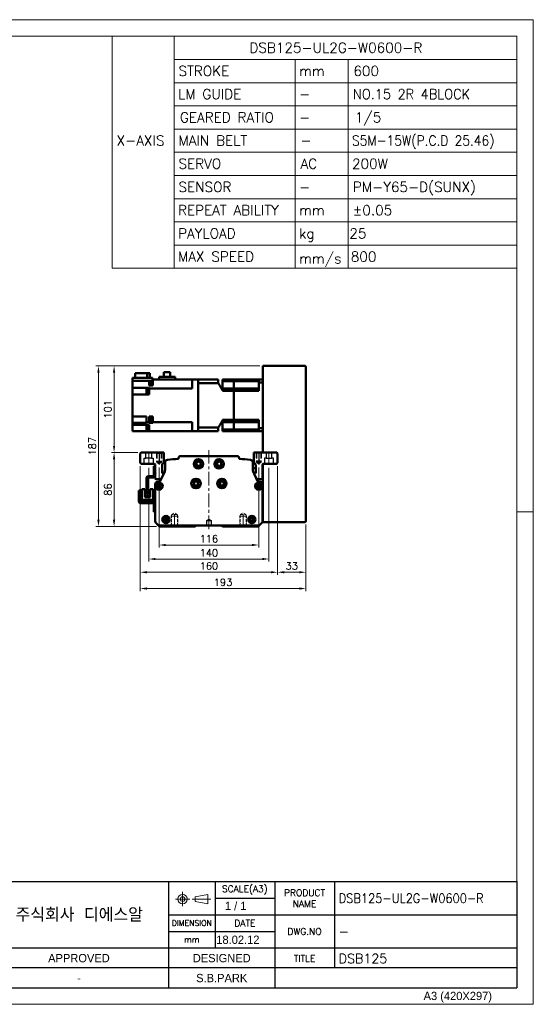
# Model space of a CAD drawing. Header units: millimetres. Extents: x 46891 to 50168, y 6223 to 9676.
# Tile 5 of 5: x 49570 to 50168, y 8529 to 9676. Entities that reach past the tile are written whole.
import ezdxf
from ezdxf.enums import TextEntityAlignment as Align

# ---------------------------------------------------------------- set-up
doc = ezdxf.new("R2010")
doc.units = ezdxf.units.MM
doc.header["$LTSCALE"] = 0.5
for name, pattern in [('CENTER', [50.8, 31.75, -6.35, 6.35, -6.35]), ('HIDDEN', [9.525, 6.35, -3.175]), ('HIDDENX2', [19.05, 12.7, -6.35])]:
    doc.linetypes.add(name, pattern=pattern)
doc.layers.get('0').update_dxf_attribs({"lineweight": 20})
for name, color, linetype, lineweight in [('1', 1, 'CENTER', 13), ('4', 4, 'Continuous', 13), ('외형선(ISO)', 7, 'Continuous', 50)]:
    doc.layers.add(name, color=color, linetype=linetype, lineweight=lineweight)
for name, color, linetype in [('2', 2, 'HIDDENX2'), ('3', 3, 'Continuous'), ('C', 1, 'CENTER')]:
    doc.layers.add(name, color=color, linetype=linetype)
doc.styles.add('ACISOGDT', font='amgdt.shx')
doc.styles.add('DSR TEXT', font='romans.shx', dxfattribs={"bigfont": 'whgtxt.shx'})
doc.styles.get("Standard").update_dxf_attribs({"font": 'romans.shx', "bigfont": 'whgtxt.shx'})
doc.dimstyles.new('DSR', dxfattribs={"dimscale": 2, "dimtxt": 3, "dimasz": 3, "dimexe": 0.5, "dimexo": 0.5, "dimgap": 0.5, "dimtad": 1, "dimdsep": 46, "dimtxsty": 'Standard', "dimcen": 2.5, "dimclrd": 4, "dimclre": 4, "dimclrt": 2, "dimadec": 0, "dimazin": 2, "dimtfac": 1, "dimtmove": 0, "dimatfit": 3, "dimfxl": 0, "dimlwd": -1, "dimlwe": -1, "dimarcsym": 0})

# ---------------------------------------------------------------- blocks, each defined once
blk = doc.blocks.new('A$C13F00394')
for p, q in [((109.11, 28.14), (105.34, 27.43)), ((105.34, 27.43), (105.34, 26.01)), ((109.11, 25.3), (109.11, 28.14)), ((-202.34, 25.67), (-191.42, 25.67)), ((-202.34, 25.3), (-191.42, 25.3)), ((105.34, 26.01), (109.11, 25.3))]:
    blk.add_line(p, q)
for radius in [1.42, 0.71]:
    blk.add_circle((101.56, 26.76), radius)
at = {"layer": '1'}
for p, q in [((103.69, 26.76), (99.44, 26.76)), ((101.56, 28.89), (101.56, 24.63)), ((104.41, 26.76), (110.04, 26.76))]:
    blk.add_line(p, q, dxfattribs=at)
at = {"layer": '3'}
for p, q in [((0, 32), (-207.68, 32)), ((0, 32), (202.32, 32)), ((0, 32), (0, 0)), ((43.43, 32), (43.43, 0)), ((97.32, 32), (97.32, 12)), ((111.32, 32), (111.32, 12)), ((129.32, 32), (129.32, 0)), ((147.32, 32), (147.32, 6)), ((202.32, 32), (202.32, 0)), ((0, 28), (25, 24)), ((43.43, 28), (0, 28)), ((25, 28), (25, 0)), ((34.7, 28), (34.7, 0)), ((111.32, 27), (129.32, 27)), ((43.43, 24), (0, 24)), ((97.32, 22), (202.32, 22)), ((43.43, 20), (0, 20)), ((43.43, 16), (0, 16)), ((97.32, 17), (129.32, 17)), ((0, 12), (129.32, 12)), ((97.32, 12), (97.32, 0)), ((129.32, 12), (202.32, 12)), ((43.43, 8), (0, 8)), ((97.32, 6), (43.43, 6)), ((129.32, 6), (97.32, 6)), ((202.32, 6), (129.32, 6)), ((43.43, 4), (0, 4)), ((0, 0), (202.32, 0))]:
    blk.add_line(p, q, dxfattribs=at)
at = {"color": 0, "style": 'DSR TEXT'}
for s, height, p in [('조립 치수 허용차', 2, (11.97, 29.02)), ('등급', 1.5, (20.77, 25.52)), ('정밀급', 1.5, (27.18, 25.37)), ('보통급', 1.3, (36.41, 25.38)), ('치수 구분', 1.5, (0.69, 24.78)), (' 0.5 초과 6 이하', 1.6, (0.56, 21.19)), (' 6 초과 30 이하', 1.6, (0.49, 17.19)), (' 30 초과 120 이하', 1.6, (0.49, 13.19)), (' 120 초과 315 이하', 1.6, (0.49, 9.19)), (' 315 초과 1000 이하', 1.6, (0.49, 5.19)), (' 1000 초과 2000 이하', 1.6, (0.49, 1.19))]:
    blk.add_text(s, height=height, dxfattribs=at).set_placement(p)
at = {"color": 7, "style": 'ACISOGDT'}
for s, p in [('APPROVED', (70.28, 8.93)), ('DESIGNED', (113.35, 8.93))]:
    blk.add_text(s, height=2.5, dxfattribs=at).set_placement(p, align=Align.MIDDLE_CENTER)
at = {"color": 7, "attachment_point": 5, "style": 'DSR TEXT'}
for s, insert, char_height in [('SCALE(A3)', (120.32, 29.5), 2), ('PRODUCT\\PNAME', (138.32, 27), 2), ('주식회사 디에스알', (70.37, 22), 4.2), ('DIMENSION', (104.32, 19.5), 1.7), ('DATE', (120.32, 19.5), 2), ('DWG.NO', (138.32, 17), 2), ('mm', (104.32, 14.5), 1.8), ('TITLE', (138.32, 8.83), 2)]:
    blk.add_mtext(s, dxfattribs=dict(at, insert=insert, char_height=char_height))
at = {"color": 0, "char_height": 1.6, "attachment_point": 5, "style": 'DSR TEXT'}
for s, insert in [('%%P0.05', (29.85, 22)), ('%%P0.1', (39.07, 22)), ('%%P0.1', (29.85, 18)), ('%%P0.2', (39.07, 18)), ('%%P0.15', (29.85, 14)), ('%%P0.3', (39.07, 14)), ('%%P0.2', (29.85, 10)), ('%%P0.5', (39.07, 10)), ('%%P0.3', (29.85, 6)), ('%%P0.8', (39.07, 6)), ('%%P0.5', (29.85, 2)), ('%%P1.2', (39.07, 2))]:
    blk.add_mtext(s, dxfattribs=dict(at, insert=insert))
at = {"layer": '4', "color": 0, "style": 'DSR TEXT'}
blk.add_text('NOTE', height=3, dxfattribs=at).set_placement((-202.39, 26.38))
blk = doc.blocks.new('A$C1C1952E1')
for p, q in [((293, 292), (293, 222)), ((311.67, 292), (311.67, 222)), ((311.67, 285), (415, 285)), ((348.18, 285), (348.18, 222)), ((364.13, 285), (364.13, 222)), ((311.67, 278), (415, 278)), ((311.67, 271), (415, 271)), ((311.67, 264), (415, 264)), ((311.67, 257), (415, 257)), ((311.67, 250), (415, 250)), ((311.67, 243), (415, 243)), ((311.67, 236), (415, 236)), ((311.67, 229), (415, 229)), ((293, 222), (415, 222))]:
    blk.add_line(p, q)
at = {"color": 1}
blk.add_lwpolyline([(0, 0), (420, 0), (420, 297), (0, 297)], close=True, dxfattribs=at)
at = {"color": 3}
blk.add_lwpolyline([(5, 5), (415, 5), (415, 292), (5, 292)], close=True, dxfattribs=at)
at = {"color": 7, "style": 'ACISOGDT'}
blk.add_text('A3 (420X297)', height=2.5, dxfattribs=at).set_placement((386.91, 1.28))
blk = doc.blocks.new('t8')
at = {"color": 2, "linetype": 'HIDDEN'}
for p, q in [((-4, 0), (-4, -12)), ((-3.4, -0.6), (-4, 0)), ((3.4, -0.6), (4, 0)), ((4, 0), (4, -12)), ((-3.4, -0.6), (3.4, -0.6)), ((-3.4, -0.6), (-3.4, -14)), ((3.4, -0.6), (3.4, -14)), ((-4, -12), (4, -12)), ((-4, -12), (-3.4, -13)), ((-3.4, -14), (3.4, -14)), ((-3.4, -14), (0, -16)), ((3.4, -14), (0, -16)), ((4, -12), (3.4, -13))]:
    blk.add_line(p, q, dxfattribs=at)
at = {"color": 1, "linetype": 'CENTER'}
blk.add_line((0, 1.4), (0, -17.1), dxfattribs=at)
blk = doc.blocks.new('*D96')
at = {"color": 1, "linetype": 'ByBlock'}
for p, q in [((49732.5, 9154.1), (49732.5, 9060.9)), ((49848.5, 9154.1), (49848.5, 9060.9)), ((49740.3, 9063.9), (49840.7, 9063.9))]:
    blk.add_line(p, q, dxfattribs=at)
at = {"color": 1}
for points in [[(49740.3, 9065.2), (49740.3, 9062.6), (49732.5, 9063.9)], [(49840.7, 9065.2), (49840.7, 9062.6), (49848.5, 9063.9)]]:
    blk.add_solid(points, dxfattribs=at)
at = {"layer": 'Defpoints', "color": 0}
for p in [(49732.5, 9157.7), (49848.5, 9157.7), (49848.5, 9063.9)]:
    blk.add_point(p, dxfattribs=at)
at = {"color": 3, "insert": (49790.5, 9071.1), "char_height": 8.4, "attachment_point": 5, "style": 'DSR TEXT'}
blk.add_mtext('116', dxfattribs=at)
blk = doc.blocks.new('*D97')
at = {"color": 1, "linetype": 'ByBlock'}
for p, q in [((49720.5, 9153.9), (49720.5, 9044.6)), ((49860.5, 9153.9), (49860.5, 9044.6)), ((49728.3, 9047.6), (49852.7, 9047.6))]:
    blk.add_line(p, q, dxfattribs=at)
at = {"color": 1}
for points in [[(49728.3, 9048.9), (49728.3, 9046.3), (49720.5, 9047.6)], [(49852.7, 9048.9), (49852.7, 9046.3), (49860.5, 9047.6)]]:
    blk.add_solid(points, dxfattribs=at)
at = {"layer": 'Defpoints', "color": 0}
for p in [(49720.5, 9157.5), (49860.5, 9157.5), (49860.5, 9047.6)]:
    blk.add_point(p, dxfattribs=at)
at = {"color": 3, "insert": (49790.5, 9054.8), "char_height": 8.4, "attachment_point": 5, "style": 'DSR TEXT'}
blk.add_mtext('140', dxfattribs=at)
blk = doc.blocks.new('*D98')
at = {"color": 1, "linetype": 'ByBlock'}
for p, q in [((49710.5, 9155.9), (49710.5, 9029.2)), ((49870.5, 9155.9), (49870.5, 9029.2)), ((49718.3, 9032.2), (49862.7, 9032.2))]:
    blk.add_line(p, q, dxfattribs=at)
at = {"color": 1}
for points in [[(49718.3, 9033.5), (49718.3, 9030.9), (49710.5, 9032.2)], [(49862.7, 9033.5), (49862.7, 9030.9), (49870.5, 9032.2)]]:
    blk.add_solid(points, dxfattribs=at)
at = {"layer": 'Defpoints', "color": 0}
for p in [(49710.5, 9159.5), (49870.5, 9159.5), (49870.5, 9032.2)]:
    blk.add_point(p, dxfattribs=at)
at = {"color": 3, "insert": (49790.5, 9039.4), "char_height": 8.4, "attachment_point": 5, "style": 'DSR TEXT'}
blk.add_mtext('160', dxfattribs=at)
blk = doc.blocks.new('*D99')
at = {"color": 1, "linetype": 'ByBlock'}
for p, q in [((49870.5, 9155.9), (49870.5, 9029.2)), ((49903.5, 9087.9), (49903.5, 9029.2)), ((49878.3, 9032.2), (49895.7, 9032.2))]:
    blk.add_line(p, q, dxfattribs=at)
at = {"color": 1}
for points in [[(49878.3, 9033.5), (49878.3, 9030.9), (49870.5, 9032.2)], [(49895.7, 9033.5), (49895.7, 9030.9), (49903.5, 9032.2)]]:
    blk.add_solid(points, dxfattribs=at)
at = {"layer": 'Defpoints', "color": 0}
for p in [(49870.5, 9159.5), (49903.5, 9091.5), (49903.5, 9032.2)]:
    blk.add_point(p, dxfattribs=at)
at = {"color": 3, "insert": (49887, 9039.4), "char_height": 8.4, "attachment_point": 5, "style": 'DSR TEXT'}
blk.add_mtext('33', dxfattribs=at)
blk = doc.blocks.new('*D100')
at = {"color": 1, "linetype": 'ByBlock'}
for p, q in [((49710.5, 9155.9), (49710.5, 9010.2)), ((49903.5, 9087.9), (49903.5, 9010.2)), ((49718.3, 9013.2), (49895.7, 9013.2))]:
    blk.add_line(p, q, dxfattribs=at)
at = {"color": 1}
for points in [[(49718.3, 9014.5), (49718.3, 9011.9), (49710.5, 9013.2)], [(49895.7, 9014.5), (49895.7, 9011.9), (49903.5, 9013.2)]]:
    blk.add_solid(points, dxfattribs=at)
at = {"layer": 'Defpoints', "color": 0}
for p in [(49710.5, 9159.5), (49903.5, 9091.5), (49903.5, 9013.2)]:
    blk.add_point(p, dxfattribs=at)
at = {"color": 3, "insert": (49807, 9020.4), "char_height": 8.4, "attachment_point": 5, "style": 'DSR TEXT'}
blk.add_mtext('193', dxfattribs=at)
blk = doc.blocks.new('*D101')
at = {"color": 1, "linetype": 'ByBlock'}
for p, q in [((49707.9, 9171.5), (49677.1, 9171.5)), ((49680.1, 9163.7), (49680.1, 9093.3)), ((49729.4, 9085.5), (49677.1, 9085.5))]:
    blk.add_line(p, q, dxfattribs=at)
at = {"color": 1}
for points in [[(49678.8, 9163.7), (49681.4, 9163.7), (49680.1, 9171.5)], [(49678.8, 9093.3), (49681.4, 9093.3), (49680.1, 9085.5)]]:
    blk.add_solid(points, dxfattribs=at)
at = {"layer": 'Defpoints', "color": 0}
for p in [(49711.5, 9171.5), (49680.1, 9085.5), (49733, 9085.5)]:
    blk.add_point(p, dxfattribs=at)
at = {"color": 3, "insert": (49672.9, 9128.5), "char_height": 8.4, "attachment_point": 5, "rotation": 90, "style": 'DSR TEXT'}
blk.add_mtext('86', dxfattribs=at)
blk = doc.blocks.new('*D102')
at = {"color": 1, "linetype": 'ByBlock'}
for p, q in [((49849.9, 9272.5), (49677.1, 9272.5)), ((49680.1, 9179.3), (49680.1, 9264.7)), ((49707.9, 9171.5), (49677.1, 9171.5))]:
    blk.add_line(p, q, dxfattribs=at)
at = {"color": 1}
for points in [[(49678.8, 9264.7), (49681.4, 9264.7), (49680.1, 9272.5)], [(49678.8, 9179.3), (49681.4, 9179.3), (49680.1, 9171.5)]]:
    blk.add_solid(points, dxfattribs=at)
at = {"layer": 'Defpoints', "color": 0}
for p in [(49680.1, 9272.5), (49853.5, 9272.5), (49711.5, 9171.5)]:
    blk.add_point(p, dxfattribs=at)
at = {"color": 3, "insert": (49672.9, 9222), "char_height": 8.4, "attachment_point": 5, "rotation": 90, "style": 'DSR TEXT'}
blk.add_mtext('101', dxfattribs=at)
blk = doc.blocks.new('*D103')
at = {"color": 1, "linetype": 'ByBlock'}
for p, q in [((49849.9, 9272.5), (49658.9, 9272.5)), ((49661.9, 9264.7), (49661.9, 9093.3)), ((49729.4, 9085.5), (49658.9, 9085.5))]:
    blk.add_line(p, q, dxfattribs=at)
at = {"color": 1}
for points in [[(49660.6, 9264.7), (49663.2, 9264.7), (49661.9, 9272.5)], [(49660.6, 9093.3), (49663.2, 9093.3), (49661.9, 9085.5)]]:
    blk.add_solid(points, dxfattribs=at)
at = {"layer": 'Defpoints', "color": 0}
for p in [(49853.5, 9272.5), (49661.9, 9085.5), (49733, 9085.5)]:
    blk.add_point(p, dxfattribs=at)
at = {"color": 3, "insert": (49654.7, 9179), "char_height": 8.4, "attachment_point": 5, "rotation": 90, "style": 'DSR TEXT'}
blk.add_mtext('187', dxfattribs=at)

msp = doc.modelspace()

# ---------------------------------------------------------------- linework, layer by layer
at = {"color": 1}
msp.add_line((50168.29132, 9102.35402), (50148.98632, 9102.35402), dxfattribs=at)
at = {"layer": '1'}
for p, q in [((49790.49776, 9174.54427), (49790.49776, 9081.54427)), ((49720.49776, 9172.54427), (49720.49776, 9157.54427)), ((49860.49776, 9172.54427), (49860.49776, 9157.54427))]:
    msp.add_line(p, q, dxfattribs=at)
at = {"layer": '2'}
for p, q in [((49715.24776, 9158.54427), (49715.24776, 9165.04427)), ((49715.24776, 9165.04427), (49717.19776, 9165.04427)), ((49717.19776, 9165.04427), (49717.19776, 9171.54427)), ((49723.79776, 9165.04427), (49717.19776, 9165.04427)), ((49723.79776, 9171.54427), (49723.79776, 9165.04427)), ((49723.79776, 9165.04427), (49725.74776, 9165.04427)), ((49725.74776, 9165.04427), (49725.74776, 9158.54427)), ((49729.49776, 9171.54427), (49729.49776, 9161.54427)), ((49729.99776, 9171.04427), (49729.49776, 9171.54427)), ((49729.99776, 9171.04427), (49729.99776, 9160.04427)), ((49729.99776, 9171.04427), (49734.99776, 9171.04427)), ((49734.99776, 9171.04427), (49735.49776, 9171.54427)), ((49734.99776, 9171.04427), (49734.99776, 9160.04427)), ((49735.49776, 9171.54427), (49735.49776, 9161.54427)), ((49845.49776, 9171.54427), (49845.49776, 9161.54427)), ((49845.99776, 9171.04427), (49845.49776, 9171.54427)), ((49845.99776, 9171.04427), (49845.99776, 9160.04427)), ((49850.99776, 9171.04427), (49845.99776, 9171.04427)), ((49850.99776, 9171.04427), (49851.49776, 9171.54427)), ((49850.99776, 9171.04427), (49850.99776, 9160.04427)), ((49851.49776, 9171.54427), (49851.49776, 9161.54427)), ((49857.19776, 9165.04427), (49855.24776, 9165.04427)), ((49855.24776, 9165.04427), (49855.24776, 9158.54427)), ((49857.19776, 9171.54427), (49857.19776, 9165.04427)), ((49857.19776, 9165.04427), (49863.79776, 9165.04427)), ((49863.79776, 9165.04427), (49863.79776, 9171.54427)), ((49865.74776, 9165.04427), (49863.79776, 9165.04427)), ((49865.74776, 9158.54427), (49865.74776, 9165.04427)), ((49729.49776, 9161.54427), (49735.49776, 9161.54427)), ((49729.49776, 9161.54427), (49729.99776, 9160.67825)), ((49729.99776, 9160.04427), (49732.49776, 9158.6009)), ((49729.99776, 9160.04427), (49734.99776, 9160.04427)), ((49734.99776, 9160.04427), (49732.49776, 9158.6009)), ((49735.49776, 9161.54427), (49734.99776, 9160.67825)), ((49851.49776, 9161.54427), (49845.49776, 9161.54427)), ((49845.49776, 9161.54427), (49845.99776, 9160.67825)), ((49850.99776, 9160.04427), (49845.99776, 9160.04427)), ((49845.99776, 9160.04427), (49848.49776, 9158.6009)), ((49850.99776, 9160.04427), (49848.49776, 9158.6009)), ((49851.49776, 9161.54427), (49850.99776, 9160.67825)), ((49787.99776, 9092.54428), (49790.49776, 9094.04643)), ((49790.49776, 9094.04643), (49792.99776, 9092.54428)), ((49787.99776, 9086.54427), (49787.99776, 9092.54428)), ((49787.99776, 9092.54428), (49792.99776, 9092.54428)), ((49792.99776, 9086.54427), (49787.99776, 9086.54427)), ((49792.99776, 9092.54428), (49792.99776, 9086.54427))]:
    msp.add_line(p, q, dxfattribs=at)
at = {"layer": '3'}
for p in [(50148.98632, 8671.85252), (49367.8386, 8548.30052)]:
    msp.add_line(p, (50148.98632, 8548.30052), dxfattribs=at)
at = {"layer": 'C'}
for p, q in [((49732.49776, 9172.6956), (49732.49776, 9157.71602)), ((49848.49776, 9172.6956), (49848.49776, 9157.71602))]:
    msp.add_line(p, q, dxfattribs=at)
at = {"layer": '외형선(ISO)'}
for p, q in [((49853.49776, 9271.54427), (49853.49776, 9272.54427)), ((49902.49776, 9272.54427), (49853.49776, 9272.54427)), ((49853.49776, 9171.54427), (49853.49776, 9271.54427)), ((49903.49776, 9091.54427), (49903.49776, 9271.54427)), ((49701.39776, 9255.04427), (49701.39776, 9258.54427)), ((49701.39776, 9258.54427), (49724.89776, 9258.54427)), ((49701.39776, 9250.9843), (49701.39776, 9255.04427)), ((49724.89776, 9255.04427), (49701.39776, 9255.04427)), ((49718.62545, 9264.04427), (49704.79781, 9264.04427)), ((49704.79781, 9264.04427), (49704.79781, 9258.54427)), ((49718.62545, 9258.54427), (49718.62545, 9264.04427)), ((49721.5977, 9264.04427), (49718.62545, 9264.04427)), ((49720.89776, 9255.04427), (49720.89776, 9250.9843)), ((49721.5977, 9264.04427), (49721.5977, 9258.54427)), ((49722.69776, 9250.82919), (49722.69776, 9255.04427)), ((49724.69776, 9250.67919), (49724.69776, 9255.04427)), ((49724.89776, 9258.54427), (49724.89776, 9255.04427)), ((49725.39776, 9256.57919), (49724.89776, 9256.57919)), ((49725.39776, 9256.57919), (49725.39776, 9256.54427)), ((49725.39776, 9250.9843), (49725.39776, 9256.54427)), ((49770.99776, 9256.54427), (49725.39776, 9256.54427)), ((49751.09776, 9259.94427), (49732.74776, 9259.94427)), ((49732.74776, 9256.54427), (49732.74776, 9259.94427)), ((49745.32276, 9265.34427), (49737.87276, 9265.34427)), ((49737.87276, 9265.34427), (49737.87276, 9259.94427)), ((49745.32276, 9259.94427), (49745.32276, 9265.34427)), ((49751.09776, 9259.94427), (49751.09776, 9256.54427)), ((49770.99776, 9252.04427), (49770.99776, 9256.54427)), ((49770.99776, 9256.54427), (49777.99776, 9256.54427)), ((49801.49776, 9256.54427), (49777.99776, 9256.54427)), ((49777.99776, 9256.54427), (49777.99776, 9256.5398)), ((49777.99776, 9256.5398), (49777.99776, 9252.24482)), ((49801.49776, 9256.54427), (49801.49776, 9252.23961)), ((49806.49776, 9256.54427), (49806.49776, 9254.83186)), ((49819.49776, 9256.54427), (49806.49776, 9256.54427)), ((49806.49776, 9246.29427), (49806.49776, 9254.83186)), ((49819.49776, 9254.83186), (49806.49776, 9254.83186)), ((49819.49776, 9254.83186), (49819.49776, 9256.54427)), ((49819.49776, 9256.54427), (49848.49776, 9256.54427)), ((49819.49776, 9256.54427), (49819.49776, 9254.83186)), ((49819.49776, 9251.29427), (49819.49776, 9254.83186)), ((49848.49776, 9254.83186), (49819.49776, 9254.83186)), ((49819.49776, 9251.29427), (49819.49776, 9254.83186)), ((49848.49776, 9256.54427), (49848.49776, 9253.00179)), ((49853.49776, 9256.54427), (49848.49776, 9256.54427)), ((49701.39776, 9250.9843), (49701.39776, 9247.05235)), ((49701.39776, 9242.54427), (49701.39776, 9247.05235)), ((49701.39776, 9247.05235), (49720.89776, 9247.05235)), ((49701.39776, 9242.54427), (49701.39776, 9239.04427)), ((49717.69776, 9240.04024), (49717.69776, 9245.64024)), ((49719.69776, 9245.64024), (49717.69776, 9245.64024)), ((49719.69776, 9239.89024), (49719.69776, 9245.79024)), ((49720.39776, 9245.79024), (49719.69776, 9245.79024)), ((49720.39776, 9239.84024), (49720.39776, 9245.84024)), ((49720.89776, 9245.84024), (49720.39776, 9245.84024)), ((49720.89776, 9249.54893), (49720.89776, 9250.9843)), ((49725.39776, 9249.54893), (49720.89776, 9249.54893)), ((49720.89776, 9247.05235), (49720.89776, 9246.50295)), ((49720.89776, 9246.10364), (49720.89776, 9246.50295)), ((49770.99776, 9246.10364), (49720.89776, 9246.10364)), ((49720.89776, 9246.10364), (49720.89776, 9239.04427)), ((49724.69776, 9250.82919), (49722.69776, 9250.82919)), ((49725.39776, 9250.67919), (49724.69776, 9250.67919)), ((49725.39776, 9250.9843), (49725.39776, 9249.54893)), ((49770.99776, 9252.04427), (49770.99776, 9246.10364)), ((49777.99776, 9252.24482), (49777.99776, 9252.23961)), ((49801.49776, 9252.23961), (49777.99776, 9252.23961)), ((49777.99776, 9200.84894), (49777.99776, 9252.23961)), ((49777.99776, 9252.04427), (49777.99776, 9201.04427)), ((49806.49776, 9246.29427), (49806.49776, 9243.581)), ((49819.49776, 9246.29427), (49806.49776, 9246.29427)), ((49819.49776, 9243.581), (49806.49776, 9243.581)), ((49819.49776, 9246.29427), (49819.49776, 9251.29427)), ((49819.49776, 9246.29427), (49819.49776, 9251.29427)), ((49819.49776, 9243.581), (49819.49776, 9246.29427)), ((49848.49776, 9246.29427), (49819.49776, 9246.29427)), ((49819.49776, 9246.29427), (49819.49776, 9243.581)), ((49819.49776, 9209.50755), (49819.49776, 9243.581)), ((49819.49776, 9243.581), (49848.49776, 9243.581)), ((49819.49776, 9209.50755), (49819.49776, 9243.581)), ((49848.49776, 9243.581), (49848.49776, 9253.00179)), ((49853.49776, 9253.00179), (49848.49776, 9253.00179)), ((49701.39776, 9213.74427), (49701.39776, 9239.04427)), ((49720.89776, 9239.04427), (49701.39776, 9239.04427)), ((49719.69776, 9240.04024), (49717.69776, 9240.04024)), ((49720.39776, 9239.89024), (49719.69776, 9239.89024)), ((49720.89776, 9239.84024), (49720.39776, 9239.84024)), ((49701.39776, 9213.74427), (49701.39776, 9210.24427)), ((49717.89776, 9213.74427), (49701.39776, 9213.74427)), ((49701.39776, 9206.26565), (49701.39776, 9210.24427)), ((49717.89776, 9213.74427), (49717.89776, 9206.98491)), ((49720.89776, 9206.98491), (49720.89776, 9213.74427)), ((49720.89776, 9213.74427), (49725.39776, 9213.74427)), ((49722.69776, 9207.08152), (49722.69776, 9212.68152)), ((49724.69776, 9212.68152), (49722.69776, 9212.68152)), ((49724.69776, 9206.93152), (49724.69776, 9212.83152)), ((49725.39776, 9212.83152), (49724.69776, 9212.83152)), ((49725.39776, 9210.33406), (49725.39776, 9213.74427)), ((49725.39776, 9210.33406), (49725.39776, 9209.42899)), ((49725.39776, 9206.98491), (49725.39776, 9209.42899)), ((49806.49776, 9209.50755), (49806.49776, 9206.79427)), ((49819.49776, 9209.50755), (49806.49776, 9209.50755)), ((49819.49776, 9206.79427), (49819.49776, 9209.50755)), ((49819.49776, 9209.50755), (49848.49776, 9209.50755)), ((49819.49776, 9209.50755), (49819.49776, 9206.79427)), ((49848.49776, 9200.08676), (49848.49776, 9209.50755)), ((49701.39776, 9206.26565), (49701.39776, 9204.04427)), ((49717.89776, 9206.26565), (49701.39776, 9206.26565)), ((49701.39776, 9204.04427), (49701.39776, 9200.54427)), ((49720.89776, 9204.04427), (49701.39776, 9204.04427)), ((49701.39776, 9196.54427), (49701.39776, 9200.54427)), ((49717.69776, 9197.25557), (49717.69776, 9202.85557)), ((49719.69776, 9202.85557), (49717.69776, 9202.85557)), ((49719.69776, 9197.25557), (49717.69776, 9197.25557)), ((49717.89776, 9206.98491), (49720.89776, 9206.98491)), ((49717.89776, 9206.5856), (49717.89776, 9206.98491)), ((49717.89776, 9206.5856), (49717.89776, 9206.26565)), ((49719.69776, 9197.10557), (49719.69776, 9203.00557)), ((49720.39776, 9203.00557), (49719.69776, 9203.00557)), ((49720.39776, 9197.10557), (49719.69776, 9197.10557)), ((49720.39776, 9197.05557), (49720.39776, 9203.05557)), ((49720.89776, 9203.05557), (49720.39776, 9203.05557)), ((49720.89776, 9197.05557), (49720.39776, 9197.05557)), ((49720.89776, 9206.98491), (49720.89776, 9206.5856)), ((49720.89776, 9206.26565), (49720.89776, 9206.5856)), ((49725.39776, 9206.26565), (49720.89776, 9206.26565)), ((49720.89776, 9204.04427), (49720.89776, 9202.10425)), ((49720.89776, 9196.54427), (49720.89776, 9202.10425)), ((49724.69776, 9207.08152), (49722.69776, 9207.08152)), ((49725.39776, 9206.93152), (49724.69776, 9206.93152)), ((49725.39776, 9206.5856), (49725.39776, 9206.98491)), ((49770.99776, 9206.98491), (49725.39776, 9206.98491)), ((49725.39776, 9206.5856), (49725.39776, 9206.26565)), ((49770.99776, 9206.98491), (49770.99776, 9201.04427)), ((49770.99776, 9196.54427), (49770.99776, 9201.04427)), ((49801.49776, 9200.84894), (49777.99776, 9200.84894)), ((49777.99776, 9200.84894), (49777.99776, 9200.84373)), ((49777.99776, 9200.84373), (49777.99776, 9196.54875)), ((49801.49776, 9200.84894), (49801.49776, 9196.54427)), ((49806.49776, 9206.79427), (49806.49776, 9198.25669)), ((49819.49776, 9206.79427), (49806.49776, 9206.79427)), ((49806.49776, 9198.25669), (49806.49776, 9196.54427)), ((49819.49776, 9198.25669), (49806.49776, 9198.25669)), ((49819.49776, 9201.79427), (49819.49776, 9206.79427)), ((49848.49776, 9206.79427), (49819.49776, 9206.79427)), ((49819.49776, 9201.79427), (49819.49776, 9206.79427)), ((49819.49776, 9198.25669), (49819.49776, 9201.79427)), ((49819.49776, 9198.25669), (49819.49776, 9201.79427)), ((49819.49776, 9196.54427), (49819.49776, 9198.25669)), ((49848.49776, 9198.25669), (49819.49776, 9198.25669)), ((49819.49776, 9198.25669), (49819.49776, 9196.54427)), ((49848.49776, 9200.08676), (49848.49776, 9196.54427)), ((49853.49776, 9200.08676), (49848.49776, 9200.08676)), ((49720.89776, 9196.54427), (49701.39776, 9196.54427)), ((49770.99776, 9196.54427), (49720.89776, 9196.54427)), ((49724.69776, 9196.50936), (49724.69776, 9196.54427)), ((49725.39776, 9196.50936), (49724.69776, 9196.50936)), ((49725.39776, 9196.54427), (49725.39776, 9196.50936)), ((49770.99776, 9196.54427), (49777.99776, 9196.54427)), ((49777.99776, 9196.54875), (49777.99776, 9196.54427)), ((49801.49776, 9196.54427), (49777.99776, 9196.54427)), ((49819.49776, 9196.54427), (49806.49776, 9196.54427)), ((49819.49776, 9196.54427), (49848.49776, 9196.54427)), ((49853.49776, 9196.54427), (49848.49776, 9196.54427)), ((49711.49776, 9171.54427), (49710.49776, 9170.54427)), ((49710.49776, 9170.54427), (49710.49776, 9159.54427)), ((49737.99776, 9171.54427), (49711.49776, 9171.54427)), ((49737.99776, 9160.07309), (49737.99776, 9171.54427)), ((49755.27035, 9165.54427), (49755.27035, 9164.75975)), ((49823.72517, 9167.54427), (49757.27035, 9167.54427)), ((49825.72517, 9164.75975), (49825.72517, 9165.54427)), ((49842.99776, 9171.54427), (49842.99776, 9160.07309)), ((49869.49776, 9171.54427), (49842.99776, 9171.54427)), ((49870.49776, 9170.54427), (49869.49776, 9171.54427)), ((49870.49776, 9159.54427), (49870.49776, 9170.54427)), ((49710.49776, 9159.54427), (49711.49776, 9158.54427)), ((49711.49776, 9158.54427), (49726.99776, 9158.54427)), ((49726.39776, 9155.54427), (49726.39776, 9144.14427)), ((49727.99776, 9155.54427), (49726.39776, 9155.54427)), ((49727.99776, 9157.54427), (49727.99776, 9151.04427)), ((49727.99776, 9151.04427), (49728.49776, 9150.54427)), ((49727.99776, 9150.04427), (49727.99776, 9151.04427)), ((49735.99776, 9148.04427), (49735.99776, 9156.07309)), ((49739.49776, 9160.20676), (49739.49776, 9151.64246)), ((49841.49776, 9151.64246), (49841.49776, 9160.20676)), ((49844.99776, 9153.54427), (49841.49776, 9153.54427)), ((49844.99776, 9156.07309), (49844.99776, 9148.04427)), ((49852.49776, 9150.54427), (49852.99776, 9151.04427)), ((49852.99776, 9151.04427), (49852.99776, 9157.54427)), ((49852.99776, 9156.54427), (49853.49776, 9156.54427)), ((49853.49776, 9091.54427), (49853.49776, 9158.4103)), ((49853.99776, 9158.54427), (49869.49776, 9158.54427)), ((49869.49776, 9158.54427), (49870.49776, 9159.54427)), ((49717.99776, 9122.54427), (49717.99776, 9142.04427)), ((49719.59776, 9142.04427), (49719.59776, 9122.54427)), ((49720.09776, 9144.14427), (49725.89776, 9144.14427)), ((49725.89776, 9142.54427), (49720.09776, 9142.54427)), ((49726.39776, 9144.14427), (49727.93736, 9144.14427)), ((49728.49776, 9150.54427), (49727.99776, 9150.04427)), ((49727.99776, 9150.04427), (49727.99776, 9149.04427)), ((49727.99776, 9149.04427), (49728.49776, 9148.54427)), ((49727.99776, 9148.04427), (49727.99776, 9149.04427)), ((49728.49776, 9148.54427), (49727.99776, 9148.04427)), ((49727.99776, 9148.04427), (49727.99776, 9147.04427)), ((49727.99776, 9147.04427), (49728.49776, 9146.54427)), ((49727.99776, 9146.04427), (49727.99776, 9147.04427)), ((49728.49776, 9146.54427), (49727.99776, 9146.04427)), ((49727.99776, 9146.04427), (49727.99776, 9141.54427)), ((49728.99776, 9140.54427), (49733.49776, 9140.54427)), ((49739.03756, 9149.54717), (49733.76589, 9138.12522)), ((49738.11314, 9147.54427), (49736.49776, 9147.54427)), ((49847.22963, 9138.12522), (49841.95796, 9149.54717)), ((49844.49776, 9147.54427), (49842.88237, 9147.54427)), ((49847.49776, 9140.54427), (49851.99776, 9140.54427)), ((49852.99776, 9150.04427), (49852.49776, 9150.54427)), ((49852.49776, 9148.54427), (49852.99776, 9149.04427)), ((49852.99776, 9148.04427), (49852.49776, 9148.54427)), ((49852.49776, 9146.54427), (49852.99776, 9147.04427)), ((49852.99776, 9146.04427), (49852.49776, 9146.54427)), ((49852.99776, 9149.04427), (49852.99776, 9150.04427)), ((49852.99776, 9147.04427), (49852.99776, 9148.04427)), ((49852.99776, 9141.54427), (49852.99776, 9146.04427)), ((49712.29779, 9129.04443), (49712.29777, 9116.64443)), ((49715.99779, 9129.04442), (49712.29779, 9129.04443)), ((49715.99777, 9119.64442), (49715.99779, 9129.04442)), ((49721.99779, 9129.04441), (49721.99777, 9119.64441)), ((49725.69779, 9129.0444), (49721.99779, 9129.04441)), ((49725.69777, 9116.6444), (49725.69779, 9129.0444)), ((49727.99776, 9134.54427), (49727.99776, 9091.78692)), ((49732.85793, 9137.54427), (49730.99776, 9137.54427)), ((49777.49776, 9136.97404), (49777.49776, 9134.11451)), ((49803.49776, 9136.97404), (49803.49776, 9134.11451)), ((49849.99776, 9137.54427), (49848.13759, 9137.54427)), ((49852.99776, 9091.78692), (49852.99776, 9134.54427)), ((49708.9978, 9124.54443), (49708.99778, 9114.54443)), ((49708.9978, 9124.54443), (49708.99781, 9127.54443)), ((49710.59781, 9127.54443), (49708.99781, 9127.54443)), ((49710.59778, 9114.64443), (49710.5978, 9124.54443)), ((49710.59781, 9127.54443), (49710.5978, 9124.54443)), ((49712.29776, 9114.14443), (49712.29777, 9116.64443)), ((49714.29777, 9116.64442), (49712.29777, 9116.64443)), ((49723.69777, 9116.6444), (49714.29777, 9116.64442)), ((49721.99777, 9120.34441), (49715.99777, 9120.34442)), ((49715.99777, 9119.64442), (49721.99777, 9119.64441)), ((49715.99778, 9120.64442), (49721.99778, 9120.64441)), ((49719.59776, 9122.54427), (49717.99776, 9122.54427)), ((49725.69777, 9116.6444), (49723.69777, 9116.6444)), ((49725.69777, 9116.6444), (49725.69776, 9114.1444)), ((49710.99778, 9112.54443), (49725.89778, 9112.5444)), ((49725.99778, 9114.1444), (49711.09778, 9114.14443)), ((49726.39778, 9112.0444), (49726.39776, 9105.5444)), ((49726.39776, 9102.5444), (49726.39776, 9105.5444)), ((49853.49776, 9109.54427), (49852.99776, 9109.54427)), ((49726.39776, 9102.5444), (49727.99776, 9102.5444)), ((49728.87644, 9089.6656), (49731.99776, 9086.54427)), ((49731.99776, 9086.54427), (49732.99776, 9085.54427)), ((49731.99776, 9086.54427), (49848.99776, 9086.54427)), ((49732.99776, 9085.54427), (49774.49776, 9085.54427)), ((49774.49776, 9085.54427), (49775.35131, 9086.39783)), ((49805.64421, 9086.39783), (49806.49776, 9085.54427)), ((49806.49776, 9085.54427), (49847.99776, 9085.54427)), ((49847.99776, 9085.54427), (49848.99776, 9086.54427)), ((49848.99776, 9086.54427), (49852.11908, 9089.6656)), ((49853.49776, 9090.54427), (49853.49776, 9091.54427)), ((49853.49776, 9090.54427), (49902.49776, 9090.54427))]:
    msp.add_line(p, q, dxfattribs=at)
for centre, radius in [((49778.49776, 9158.54427), 5.5), ((49802.49776, 9158.54427), 5.5), ((49778.49776, 9158.54427), 3.3), ((49778.49776, 9158.54427), 2.4585), ((49802.49776, 9158.54427), 3.3), ((49802.49776, 9158.54427), 2.4585), ((49775.49776, 9135.54427), 5.5), ((49805.49776, 9135.54427), 5.5), ((49732.49776, 9132.54427), 4.25), ((49732.49776, 9132.54427), 2.25), ((49775.49776, 9135.54427), 3.3), ((49775.49776, 9135.54427), 2.4585), ((49805.49776, 9135.54427), 3.3), ((49805.49776, 9135.54427), 2.4585), ((49848.49776, 9132.54427), 4.25), ((49848.49776, 9132.54427), 2.25), ((49740.49776, 9093.54427), 4.25), ((49740.49776, 9093.54427), 2.25), ((49840.49776, 9093.54427), 4.25), ((49840.49776, 9093.54427), 2.25)]:
    msp.add_circle(centre, radius, dxfattribs=at)
for centre, radius, start, end in [((49902.49776, 9271.54427), 1, 0, 90), ((49742.49776, 9160.20676), 3, 95.57599886, 180), ((49790.49776, 8668.54427), 497, 94.11817747, 95.57599887), ((49754.77035, 9164.75975), 0.5, 274.11817747, 0), ((49757.27035, 9165.54427), 2, 89.99999999, 180), ((49823.72517, 9165.54427), 2, 0, 89.99999999), ((49826.22517, 9164.75975), 0.5, 180, 265.88182237), ((49790.49776, 8668.54427), 497, 84.42400111, 85.88182251), ((49838.49776, 9160.20676), 3, 0, 84.42400111), ((49726.99776, 9157.54427), 1, 0, 90), ((49740.99776, 9156.07309), 5, 126.86989765, 180), ((49734.49776, 9151.64246), 5, 335.22485942, 0), ((49846.49776, 9151.64246), 5, 180, 204.77514056), ((49839.99776, 9156.07309), 5, 0, 53.13010235), ((49853.99776, 9157.54427), 1, 90, 180), ((49720.09776, 9142.04427), 2.1, 90, 180), ((49720.09776, 9142.04427), 0.5, 90, 180), ((49725.89776, 9144.64427), 0.5, 270, 0), ((49725.89776, 9144.64427), 2.1, 270, 346.225853), ((49725.89776, 9144.64427), 2.1, 346.225853, 0), ((49728.99776, 9141.54427), 1, 180, 270), ((49733.49776, 9137.54427), 3, 65.224808, 90), ((49736.49776, 9148.04427), 0.5, 180, 270), ((49844.49776, 9148.04427), 0.5, 270, 0), ((49847.49776, 9137.54427), 3, 90, 114.77508892), ((49851.99776, 9141.54427), 1, 270, 0), ((49730.99776, 9134.54427), 3, 89.99999999, 180), ((49732.49776, 9132.54427), 1.621, 36.95084612, 323.049153), ((49732.49776, 9132.54427), 1.5, 48.1896836, 311.81031516), ((49732.85793, 9138.54427), 1, 269.99999999, 335.22485942), ((49733.89776, 9134.10952), 0.6, 259.96251873, 324.85511283), ((49733.89776, 9130.97903), 0.6, 35.14488628, 100.03748038), ((49847.09776, 9134.10952), 0.6, 215.14488418, 280.03748038), ((49847.09776, 9130.97903), 0.6, 79.96251915, 144.85511722), ((49848.49776, 9132.54427), 1.621, 143.04915509, 216.95084916), ((49848.49776, 9132.54427), 1.621, 216.95084603, 143.049153), ((49848.13759, 9138.54427), 1, 204.77514056, 269.99999999), ((49848.49776, 9132.54427), 1.5, 228.1896836, 131.81031516), ((49849.99776, 9134.54427), 3, 0, 89.99999999), ((49710.99778, 9114.54443), 2, 179.99988906, 269.99988906), ((49711.09778, 9114.64443), 0.5, 179.99988906, 269.99988906), ((49725.89778, 9112.0444), 0.5, 359.99988906, 89.99988906), ((49725.99778, 9112.1444), 2, 0.24541394, 89.99988906), ((49740.49776, 9093.54427), 1.621, 129.96149723, 50.03850277), ((49740.49776, 9093.54427), 1.6, 134.4153086, 45.5846914), ((49739.02806, 9095.04427), 0.5, 328.99692459, 55.46537519), ((49741.96745, 9095.04427), 0.5, 124.53462897, 211.00307542), ((49840.49776, 9093.54427), 1.621, 129.96149723, 50.03850277), ((49840.49776, 9093.54427), 1.6, 134.4153086, 45.5846914), ((49839.02806, 9095.04427), 0.5, 328.99692459, 55.4653732), ((49841.96745, 9095.04427), 0.5, 124.53463096, 211.00307541), ((49730.99776, 9091.78692), 3, 180, 224.99999999), ((49775.70487, 9086.04427), 0.5, 90, 135), ((49805.29065, 9086.04427), 0.5, 45, 90), ((49849.99776, 9091.78692), 3, 314.99999999, 0), ((49902.49776, 9091.54427), 1, 270, 0)]:
    msp.add_arc(centre, radius, start, end, dxfattribs=at)
for points, weights in [([(49806.49776, 9243.581), (49804.50432, 9247.61778), (49801.49776, 9252.23961)], [1.45736434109, 1.41367336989, 1.35251798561]), ([(49801.49776, 9200.84894), (49804.50432, 9205.47077), (49806.49776, 9209.50755)], [1.35251798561, 1.41367336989, 1.45736434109])]:
    msp.add_rational_spline(points, weights, degree=2, dxfattribs=at)
for points, knots in [([(49733.49776, 9133.66231), (49733.54257, 9133.62223), (49733.59659, 9133.58686), (49733.69956, 9133.54096), (49733.74754, 9133.52678), (49733.79318, 9133.51871)], [0.079922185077, 0.079922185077, 0.079922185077, 0.079922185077, 0.097958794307, 0.097958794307, 0.112583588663, 0.112583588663, 0.112583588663, 0.112583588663]), ([(49733.79318, 9131.56984), (49733.74754, 9131.56177), (49733.69956, 9131.54759), (49733.59659, 9131.50169), (49733.54257, 9131.46632), (49733.49776, 9131.42624)], [0.047260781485, 0.047260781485, 0.047260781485, 0.047260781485, 0.061885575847, 0.061885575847, 0.079922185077, 0.079922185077, 0.079922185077, 0.079922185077]), ([(49847.20233, 9133.51871), (49847.24797, 9133.52678), (49847.29595, 9133.54096), (49847.39893, 9133.58686), (49847.45295, 9133.62223), (49847.49776, 9133.66231)], [0.047260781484, 0.047260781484, 0.047260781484, 0.047260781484, 0.061885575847, 0.061885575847, 0.079922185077, 0.079922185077, 0.079922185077, 0.079922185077]), ([(49847.49776, 9131.42624), (49847.45295, 9131.46632), (49847.39893, 9131.50169), (49847.29595, 9131.54759), (49847.24797, 9131.56177), (49847.20233, 9131.56984)], [0.079922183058, 0.079922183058, 0.079922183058, 0.079922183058, 0.097958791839, 0.097958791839, 0.11258358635, 0.11258358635, 0.11258358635, 0.11258358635])]:
    msp.add_open_spline(points, degree=3, knots=knots, dxfattribs=at)
for points in [[(49739.37799, 9094.68713), (49739.4074, 9094.71595), (49739.43455, 9094.74998), (49739.45663, 9094.78673)], [(49741.53888, 9094.78673), (49741.56097, 9094.74998), (49741.58812, 9094.71595), (49741.61753, 9094.68713)], [(49839.37799, 9094.68713), (49839.4074, 9094.71595), (49839.43455, 9094.74998), (49839.45663, 9094.78673)], [(49841.53888, 9094.78673), (49841.56097, 9094.74998), (49841.58812, 9094.71595), (49841.61753, 9094.68713)]]:
    msp.add_open_spline(points, degree=3, dxfattribs=at)

# ---------------------------------------------------------------- block references
at = {"xscale": 3.861000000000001, "yscale": 3.861000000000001, "zscale": 3.861000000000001}
for name, p in [('A$C1C1952E1', (48546.67132, 8528.99552)), ('A$C13F00394', (49367.83861, 8548.30052))]:
    msp.add_blockref(name, p, dxfattribs=at)
at = {"rotation": 180}
msp.add_blockref('t8', (49750.49776, 9085.54427), dxfattribs=at)
at = {"xscale": -1, "rotation": 180}
msp.add_blockref('t8', (49830.49776, 9085.54427), dxfattribs=at)

# ---------------------------------------------------------------- texts
at = {"color": 3, "style": 'DSR TEXT'}
for s, p in [('DSB125-UL2G-W0600-R', (49837.67796, 9637.25403)), ('STROKE', (49755.13496, 9610.22703)), ('LM GUIDE', (49754.58241, 9583.20003)), ('X-AXIS', (49683.14784, 9529.14603)), ('MAIN BELT', (49755.13496, 9529.14603)), ('SERVO', (49755.13496, 9502.11903)), ('SENSOR', (49755.13496, 9475.09203)), ('REPEAT ABILITY', (49754.58241, 9448.06503)), ('PAYLOAD', (49754.58241, 9421.03803)), ('MAX SPEED', (49754.58241, 9394.01103))]:
    msp.add_text(s, height=11.603592, dxfattribs=at).set_placement(p)
at = {"color": 7, "style": 'DSR TEXT'}
for s, height, p in [('600', 11.603592, (49958.80518, 9610.22703)), ('mm', 11.603592, (49895.55702, 9610.22703)), ('-', 11.60359, (49895.55702, 9583.20003)), ('-', 11.60359, (49895.55702, 9556.17303)), ('-', 11.60359, (49897.21468, 9529.14603)), ('AC', 11.603592, (49897.21468, 9502.11903)), ('200W', 11.603592, (49957.14752, 9502.11903)), ('PM-Y65-D(SUNX)', 11.603592, (49958.25263, 9475.09203)), ('-', 11.60359, (49895.55702, 9475.09203)), ('±0.05', 11.603592, (49958.25263, 9448.06503)), ('mm', 11.603592, (49895.55702, 9448.06503)), ('kg', 11.603592, (49895.55702, 9421.03803)), ('25', 11.603592, (49954.07197, 9421.03803)), ('mm/s', 11.603592, (49895.55702, 9391.80083)), ('800', 11.603592, (49955.72962, 9394.01103))]:
    msp.add_text(s, height=height, dxfattribs=at).set_placement(p)
for s, width, p in [('NO.15 2R 4BLOCK', 0.95, (49958.25263, 9583.20003)), ('S5M-15W(P.C.D 25.46)', 0.9, (49957.14752, 9529.14603))]:
    msp.add_text(s, height=11.603592, dxfattribs=dict(at, width=width)).set_placement(p)
at = {"color": 2, "style": 'DSR TEXT', "width": 0.9}
msp.add_text('DSB125-UL2G-W0600-R', height=10.8108, dxfattribs=at).set_placement((49941.6914, 8647.07129))
at = {"color": 2}
for s, height, style, p in [('1 / 1', 9.6525, 'ACISOGDT', (49809.17235, 8638.75823)), ('-', 10.8108, 'DSR TEXT', (49941.6914, 8608.46129)), ('18.02.12', 9.6525, 'ACISOGDT', (49799.14135, 8599.36043)), ('DSB125', 10.8108, 'DSR TEXT', (49941.6914, 8576.89885))]:
    msp.add_text(s, height=height, dxfattribs=dict(at, style=style)).set_placement(p)
at = {"color": 2, "style": 'ACISOGDT'}
for s, p in [('-', (49639.20105, 8559.5947)), ('S.B.PARK', (49805.46852, 8559.5947))]:
    msp.add_text(s, height=9.6525, dxfattribs=at).set_placement(p, align=Align.MIDDLE_CENTER)
at = {"color": 3, "insert": (49756.79262, 9567.77663), "char_height": 11.603592, "attachment_point": 1, "style": 'DSR TEXT'}
msp.add_mtext('GEARED RATIO', dxfattribs=at)
at = {"color": 7, "insert": (49960.46283, 9567.77663), "char_height": 11.603592, "attachment_point": 1, "style": 'DSR TEXT'}
msp.add_mtext('1/5', dxfattribs=at)

# ---------------------------------------------------------------- dimensions: what is measured, and where the dimension line sits
for base, p1, p2, picture, middle in [((49661.93508, 9085.54427), (49853.49776, 9272.54427), (49732.99776, 9085.54427), '*D103', (49654.73508, 9179.04427)), ((49680.10057, 9272.54427), (49711.49776, 9171.54427), (49853.49776, 9272.54427), '*D102', (49672.90057, 9222.04427)), ((49680.10057, 9085.54427), (49711.49776, 9171.54427), (49732.99776, 9085.54427), '*D101', (49672.90057, 9128.54427))]:
    dim = msp.add_linear_dim(base=base, p1=p1, p2=p2, angle=90, dimstyle='DSR', override={"dimscale": 3, "dimtxt": 2.8, "dimasz": 2.600136, "dimexe": 1, "dimexo": 1.2, "dimgap": 1, "dimdec": 4, "dimtxsty": 'DSR TEXT', "dimclrd": 1, "dimclre": 1, "dimclrt": 3, "dimtdec": 4, "dimtix": 1})
    dim.commit()
    dim.dimension.update_dxf_attribs({"geometry": picture, "text_midpoint": middle})
for base, p1, p2, picture, middle in [((49870.49776, 9032.23827), (49710.49776, 9159.54427), (49870.49776, 9159.54427), '*D98', (49790.49776, 9039.43827)), ((49903.49776, 9013.18039), (49710.49776, 9159.54427), (49903.49776, 9091.54427), '*D100', (49806.99776, 9020.38039)), ((49860.49776, 9047.60492), (49720.49776, 9157.54427), (49860.49776, 9157.54427), '*D97', (49790.49776, 9054.80492)), ((49848.49776, 9063.88517), (49732.49776, 9157.71602), (49848.49776, 9157.71602), '*D96', (49790.49776, 9071.08517)), ((49903.49776, 9032.23827), (49870.49776, 9159.54427), (49903.49776, 9091.54427), '*D99', (49886.99776, 9039.43827))]:
    dim = msp.add_linear_dim(base=base, p1=p1, p2=p2, dimstyle='DSR', override={"dimscale": 3, "dimtxt": 2.8, "dimasz": 2.600136, "dimexe": 1, "dimexo": 1.2, "dimgap": 1, "dimdec": 4, "dimtxsty": 'DSR TEXT', "dimclrd": 1, "dimclre": 1, "dimclrt": 3, "dimtdec": 4, "dimtix": 1})
    dim.commit()
    dim.dimension.update_dxf_attribs({"geometry": picture, "text_midpoint": middle})

doc.saveas('drawing.dxf')
